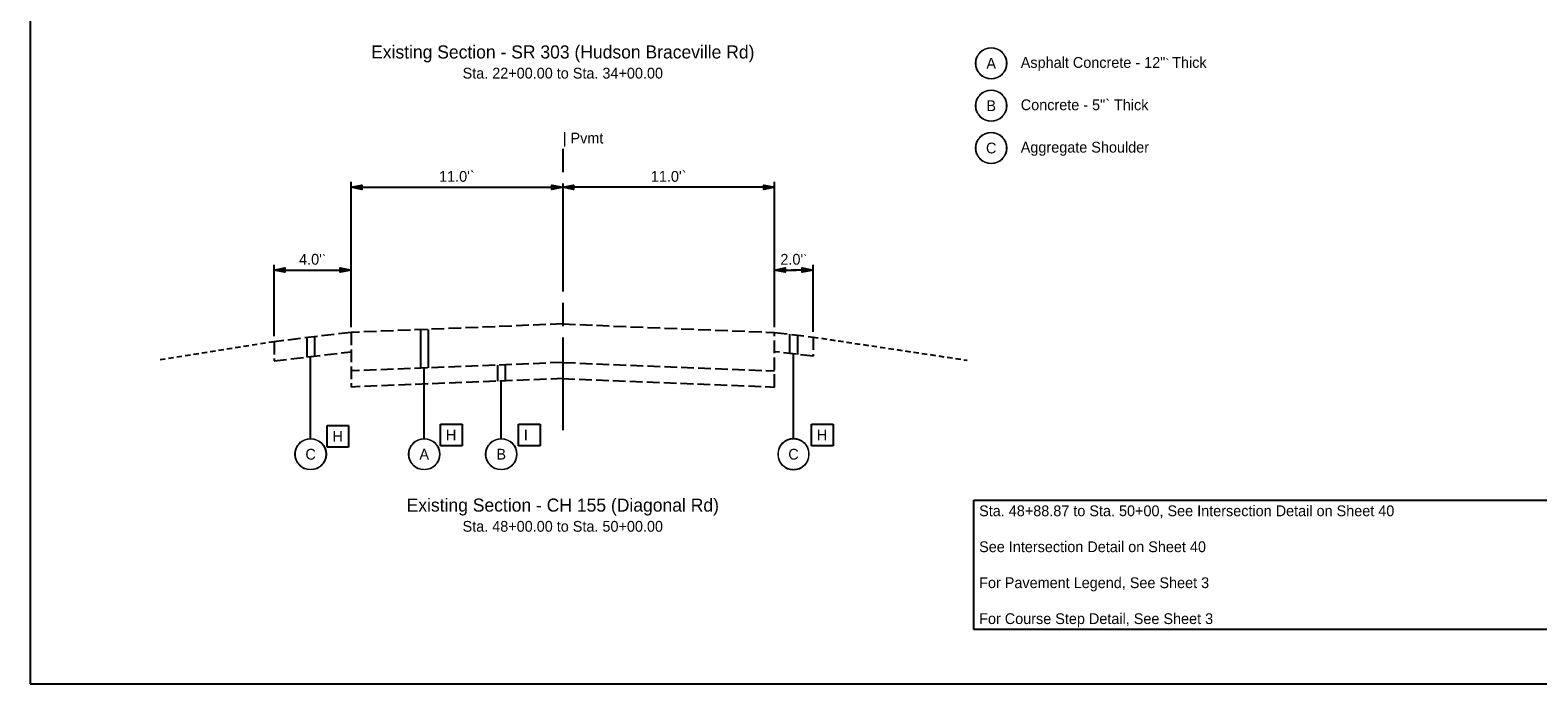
# Model space of a CAD drawing. Header units: feet. Extents: x -16 to 297, y -33 to 148.
# Tile 19 of 30: x 175 to 253, y -33 to 0. Entities that reach past the tile are written whole.
import ezdxf
from ezdxf import colors
from ezdxf.entities.mleader import LeaderData, LeaderLine
from ezdxf.enums import TextEntityAlignment as Align
from ezdxf.math import Vec2, Vec3

# ---------------------------------------------------------------- set-up
doc = ezdxf.new("R2010")
doc.units = ezdxf.units.FT
doc.header["$LTSCALE"] = 4
doc.header["$MEASUREMENT"] = 0
doc.set_wipeout_variables(frame=1)
for name, pattern in [('CL', [2, 0.3, -0.15, 1.4, -0.15]), ('OhDOT_USTN2', [0.11, 0.069, -0.041]), ('OhDOT_USTN3', [0.22, 0.165, -0.055])]:
    doc.linetypes.add(name, pattern=pattern)
for name, color, linetype in [('GE_P_CL', 7, 'CL'), ('TX_P_1', 7, 'Continuous'), ('TX_P_Misc', 7, 'Continuous'), ('XS_X_Ground_Line', 3, 'OhDOT_USTN2'), ('XS_X_Pavt', 133, 'OhDOT_USTN3')]:
    doc.layers.add(name, color=color, linetype=linetype)
doc.styles.add('Slanted-Normal', font='font31.shx', dxfattribs={"height": 0.14})
doc.styles.add('Slanted-Sub Title', font='font31.shx', dxfattribs={"height": 0.17})
doc.dimstyles.new('Dec-1  Slanted', dxfattribs={"dimtxt": 0.14, "dimasz": 0.14, "dimexe": 0.07, "dimexo": 0.07, "dimgap": 0.07, "dimtad": 1, "dimdec": 1, "dimzin": 3, "dimdsep": 46, "dimtxsty": 'Slanted-Normal', "dimblk": 'Dim1', "dimcen": 0, "dimclrd": 95, "dimclre": 95, "dimclrt": 7, "dimadec": 1, "dimazin": 3, "dimtfac": 1, "dimtdec": 1, "dimtix": 1, "dimtofl": 0, "dimtmove": 1, "dimatfit": 3, "dimldrblk": 'Dim1', "dimfxl": 1, "dimtolj": 1, "dimtzin": 0, "dimlwd": -1, "dimlwe": -1, "dimarcsym": 0})

# ---------------------------------------------------------------- blocks, each defined once
blk = doc.blocks.new('_DotSmall')
at = {"color": 0, "linetype": 'ByBlock', "const_width": 0.5}
blk.add_lwpolyline([(-0.0625, 0, 1), (0.0625, 0, 1)], format="xyb", close=True, dxfattribs=at)
blk = doc.blocks.new('Dim1')
h = blk.add_hatch(color=4)
h.dxf.hatch_style = 1
h.paths.add_polyline_path([(0, 0), (-1, -0.2), (-1, 0.2)])
at = {"color": 4}
blk.add_lwpolyline([(0, 0), (-1, -0.2), (-1, 0.2), (0, 0)], dxfattribs=at)
blk = doc.blocks.new('*D1015')
at = {"layer": 'Defpoints', "color": 0, "transparency": 16777216}
for p in [(191.837, -12.005), (191.837, -15.24), (187.837, -15.72)]:
    blk.add_point(p, dxfattribs=at)
at = {"layer": 'TX_P_1', "color": 95, "linetype": 'Continuous', "transparency": 16777216}
for p, q in [((187.837, -15.44), (187.837, -11.725)), ((191.837, -14.96), (191.837, -11.725)), ((188.397, -12.005), (191.277, -12.005))]:
    blk.add_line(p, q, dxfattribs=at)
at = {"layer": 'TX_P_1', "color": 95, "transparency": 16777216, "xscale": 0.56, "yscale": 0.56, "zscale": 0.56, "rotation": 180}
blk.add_blockref('Dim1', (187.837, -12.005), dxfattribs=at)
at = {"layer": 'TX_P_1', "color": 95, "transparency": 16777216, "xscale": 0.56, "yscale": 0.56, "zscale": 0.56}
blk.add_blockref('Dim1', (191.837, -12.005), dxfattribs=at)
at = {"layer": 'TX_P_1', "color": 7, "transparency": 16777216, "insert": (189.837, -11.445), "char_height": 0.56, "attachment_point": 5, "style": 'Slanted-Normal'}
blk.add_mtext("\\A1;4.0'{\\ffont31|b0|i0|c136|p1;\\H0.83333x;\\C256;`}", dxfattribs=at)
blk = doc.blocks.new('*D1016')
at = {"layer": 'Defpoints', "color": 0, "transparency": 16777216}
for p in [(202.837, -7.699), (202.837, -14.8), (191.837, -15.24)]:
    blk.add_point(p, dxfattribs=at)
at = {"layer": 'TX_P_1', "color": 95, "linetype": 'Continuous', "transparency": 16777216}
for p, q in [((191.837, -14.96), (191.837, -7.419)), ((192.397, -7.699), (202.277, -7.699))]:
    blk.add_line(p, q, dxfattribs=at)
at = {"layer": 'TX_P_1', "color": 95, "transparency": 16777216, "xscale": 0.56, "yscale": 0.56, "zscale": 0.56, "rotation": 180}
blk.add_blockref('Dim1', (191.837, -7.699), dxfattribs=at)
at = {"layer": 'TX_P_1', "color": 95, "transparency": 16777216, "xscale": 0.56, "yscale": 0.56, "zscale": 0.56}
blk.add_blockref('Dim1', (202.837, -7.699), dxfattribs=at)
at = {"layer": 'TX_P_1', "color": 7, "transparency": 16777216, "insert": (197.337, -7.139), "char_height": 0.56, "attachment_point": 5, "style": 'Slanted-Normal'}
blk.add_mtext("\\A1;11.0'{\\A0;\\Ffont31|c136;\\C256;`}", dxfattribs=at)
blk = doc.blocks.new('*D1017')
at = {"layer": 'Defpoints', "color": 0, "transparency": 16777216}
for p in [(202.837, -7.699), (202.837, -14.8), (213.837, -15.24)]:
    blk.add_point(p, dxfattribs=at)
at = {"layer": 'TX_P_1', "color": 95, "linetype": 'Continuous', "transparency": 16777216}
for p, q in [((213.277, -7.699), (203.397, -7.699)), ((213.837, -14.96), (213.837, -7.419))]:
    blk.add_line(p, q, dxfattribs=at)
at = {"layer": 'TX_P_1', "color": 95, "transparency": 16777216, "xscale": 0.56, "yscale": 0.56, "zscale": 0.56, "rotation": 180}
blk.add_blockref('Dim1', (202.837, -7.699), dxfattribs=at)
at = {"layer": 'TX_P_1', "color": 95, "transparency": 16777216, "xscale": 0.56, "yscale": 0.56, "zscale": 0.56}
blk.add_blockref('Dim1', (213.837, -7.699), dxfattribs=at)
at = {"layer": 'TX_P_1', "color": 7, "transparency": 16777216, "insert": (208.337, -7.139), "char_height": 0.56, "attachment_point": 5, "style": 'Slanted-Normal'}
blk.add_mtext("\\A1;11.0'{\\A0;\\Ffont31|c136;\\C256;`}", dxfattribs=at)
blk = doc.blocks.new('*D1025')
at = {"layer": 'Defpoints', "color": 0, "transparency": 16777216}
for p in [(213.837, -12.005), (213.837, -15.24), (215.837, -15.48)]:
    blk.add_point(p, dxfattribs=at)
at = {"layer": 'TX_P_1', "color": 95, "linetype": 'Continuous', "transparency": 16777216}
for p, q in [((213.837, -14.96), (213.837, -11.725)), ((215.837, -15.2), (215.837, -11.725))]:
    blk.add_line(p, q, dxfattribs=at)
at = {"layer": 'TX_P_1', "color": 95, "transparency": 16777216}
for p, q in [((214.397, -12.005), (214.957, -12.005)), ((215.277, -12.005), (214.717, -12.005))]:
    blk.add_line(p, q, dxfattribs=at)
at = {"layer": 'TX_P_1', "color": 95, "transparency": 16777216, "xscale": 0.56, "yscale": 0.56, "zscale": 0.56, "rotation": 180}
blk.add_blockref('Dim1', (213.837, -12.005), dxfattribs=at)
at = {"layer": 'TX_P_1', "color": 95, "transparency": 16777216, "xscale": 0.56, "yscale": 0.56, "zscale": 0.56}
blk.add_blockref('Dim1', (215.837, -12.005), dxfattribs=at)
at = {"layer": 'TX_P_1', "color": 7, "transparency": 16777216, "insert": (214.837, -11.445), "char_height": 0.56, "attachment_point": 5, "style": 'Slanted-Normal'}
blk.add_mtext("\\A1;2.0'{\\ffont31|b0|i0|c136|p1;\\H0.83333x;\\C256;`}", dxfattribs=at)
blk = doc.blocks.new('*U955')
at = {"layer": 'TX_P_Misc', "color": 95}
blk.add_line((0, 0), (0, 0.166), dxfattribs=at)
at = {"layer": 'TX_P_Misc'}
blk.add_circle((0, 0), 0.2, dxfattribs=at)
at = {"layer": 'TX_P_Misc', "color": 95}
ml = blk.add_multileader_mtext('Standard', dxfattribs=at)
ml.set_content('', color=95, style='Slanted-Normal')
ml.set_leader_properties()
ml.set_arrow_properties(name='DOTSMALL')
ml.build(insert=Vec2(0, 0))
ml.multileader.update_dxf_attribs({"has_dogleg": 0, "text_left_attachment_type": 2, "text_right_attachment_type": 2, "dogleg_length": 0.18, "arrow_head_size": 0.125})
ctx = ml.context
ctx.base_point, ctx.char_height, ctx.arrow_head_size, ctx.landing_gap_size, ctx.plane_origin = Vec3(0, 0), 0.14, 0.125, 0.0001, Vec3(0.993, 0.496)
ctx.left_attachment, ctx.right_attachment, ctx.text_align_type = 2, 2, 1
notes = []
notes.append((ctx, [(1, (1, 1, 0), (-0.18, 0), (1, 0), 0.18, [(0, [(-0.155, 0.001)], 0, [])])]))
ctx.mtext.insert, ctx.mtext.alignment, ctx.mtext.flow_direction = Vec3(0, 0.07), 2, 5
ml = blk.add_multileader_mtext('Standard', dxfattribs=at)
ml.set_content('', color=95, style='Slanted-Normal')
ml.set_leader_properties()
ml.build(insert=Vec2(0, 0))
ml.multileader.update_dxf_attribs({"has_dogleg": 0, "text_left_attachment_type": 2, "text_right_attachment_type": 2, "dogleg_length": 0.18, "arrow_head_size": 0.125})
ctx = ml.context
ctx.base_point, ctx.char_height, ctx.arrow_head_size, ctx.landing_gap_size, ctx.plane_origin = Vec3(0, 0), 0.14, 0.125, 0.0001, Vec3(0.588, 0.496)
ctx.left_attachment, ctx.right_attachment, ctx.text_align_type = 2, 2, 1
notes.append((ctx, [(0, (1, 1, 0), (0.18, 0), (-1, 0), 0.18, [(0, [(0.17, 0)], 0, [])])]))
ctx.mtext.insert, ctx.mtext.alignment, ctx.mtext.flow_direction = Vec3(0, 0.07), 2, 5
for ctx, leaders in notes:
    for number, flags, end, landing, length, lines in leaders:
        leader = LeaderData()
        leader.index, (leader.has_last_leader_line, leader.has_dogleg_vector, leader.attachment_direction) = number, flags
        leader.last_leader_point, leader.dogleg_vector, leader.dogleg_length = Vec3(end), Vec3(landing), length
        for number, points, colour, breaks in lines:
            line = LeaderLine()
            line.index, line.vertices, line.color, line.breaks = number, Vec3.list(points), colors.encode_raw_color(colour), breaks
            leader.lines.append(line)
        ctx.leaders.append(leader)
blk.add_wipeout([(0.187, 0.035), (0.181, 0.059), (0.172, 0.081), (0.161, 0.102), (0.147, 0.121), (0.13, 0.139), (0.112, 0.154), (0.092, 0.167), (0.07, 0.177), (0.048, 0.184), (0.024, 0.189), (0, 0.19), (-0.024, 0.189), (-0.047, 0.184), (-0.07, 0.177), (-0.092, 0.167), (-0.112, 0.154), (-0.13, 0.139), (-0.147, 0.122), (-0.161, 0.102), (-0.172, 0.081), (-0.181, 0.059), (-0.187, 0.036), (-0.19, 0.012), (-0.19, -0.012), (-0.187, -0.035), (-0.181, -0.059), (-0.172, -0.081), (-0.161, -0.102), (-0.147, -0.121), (-0.13, -0.139), (-0.112, -0.154), (-0.092, -0.167), (-0.07, -0.177), (-0.048, -0.184), (-0.024, -0.189), (0, -0.19), (0.024, -0.189), (0.047, -0.184), (0.07, -0.177), (0.092, -0.167), (0.112, -0.154), (0.13, -0.139), (0.147, -0.122), (0.161, -0.102), (0.172, -0.081), (0.181, -0.059), (0.187, -0.036), (0.19, -0.012), (0.19, 0.012)])
at = {"layer": 'TX_P_Misc', "style": 'Slanted-Normal'}
blk.add_attdef('ITEM', text='', height=0.14, dxfattribs=at).set_placement((0, 0), align=Align.MIDDLE_CENTER)
blk = doc.blocks.new('*U1012')
at = {"layer": 'TX_P_Misc', "color": 95}
blk.add_line((0, 0), (0, 1.119), dxfattribs=at)
at = {"layer": 'TX_P_Misc'}
blk.add_circle((0, 0), 0.2, dxfattribs=at)
at = {"layer": 'TX_P_Misc', "color": 95}
ml = blk.add_multileader_mtext('Standard', dxfattribs=at)
ml.set_content('', color=95, style='Slanted-Normal')
ml.set_leader_properties()
ml.set_arrow_properties(name='DOTSMALL')
ml.build(insert=Vec2(0, 0))
ml.multileader.update_dxf_attribs({"has_dogleg": 0, "text_left_attachment_type": 2, "text_right_attachment_type": 2, "dogleg_length": 0.18, "arrow_head_size": 0.125})
ctx = ml.context
ctx.base_point, ctx.char_height, ctx.arrow_head_size, ctx.landing_gap_size, ctx.plane_origin = Vec3(0, 0), 0.14, 0.125, 0.0001, Vec3(0.993, 0.496)
ctx.left_attachment, ctx.right_attachment, ctx.text_align_type = 2, 2, 1
notes = []
notes.append((ctx, [(1, (1, 1, 0), (-0.18, 0), (1, 0), 0.18, [(0, [(-0.155, 0.001)], 0, [])])]))
ctx.mtext.insert, ctx.mtext.alignment, ctx.mtext.flow_direction = Vec3(0, 0.07), 2, 5
ml = blk.add_multileader_mtext('Standard', dxfattribs=at)
ml.set_content('', color=95, style='Slanted-Normal')
ml.set_leader_properties()
ml.build(insert=Vec2(0, 0))
ml.multileader.update_dxf_attribs({"has_dogleg": 0, "text_left_attachment_type": 2, "text_right_attachment_type": 2, "dogleg_length": 0.18, "arrow_head_size": 0.125})
ctx = ml.context
ctx.base_point, ctx.char_height, ctx.arrow_head_size, ctx.landing_gap_size, ctx.plane_origin = Vec3(0, 0), 0.14, 0.125, 0.0001, Vec3(0.588, 0.496)
ctx.left_attachment, ctx.right_attachment, ctx.text_align_type = 2, 2, 1
notes.append((ctx, [(0, (1, 1, 0), (0.18, 0), (-1, 0), 0.18, [(0, [(0.17, 0)], 0, [])])]))
ctx.mtext.insert, ctx.mtext.alignment, ctx.mtext.flow_direction = Vec3(0, 0.07), 2, 5
for ctx, leaders in notes:
    for number, flags, end, landing, length, lines in leaders:
        leader = LeaderData()
        leader.index, (leader.has_last_leader_line, leader.has_dogleg_vector, leader.attachment_direction) = number, flags
        leader.last_leader_point, leader.dogleg_vector, leader.dogleg_length = Vec3(end), Vec3(landing), length
        for number, points, colour, breaks in lines:
            line = LeaderLine()
            line.index, line.vertices, line.color, line.breaks = number, Vec3.list(points), colors.encode_raw_color(colour), breaks
            leader.lines.append(line)
        ctx.leaders.append(leader)
blk.add_wipeout([(0.187, 0.035), (0.181, 0.059), (0.172, 0.081), (0.161, 0.102), (0.147, 0.121), (0.13, 0.139), (0.112, 0.154), (0.092, 0.167), (0.07, 0.177), (0.048, 0.184), (0.024, 0.189), (0, 0.19), (-0.024, 0.189), (-0.047, 0.184), (-0.07, 0.177), (-0.092, 0.167), (-0.112, 0.154), (-0.13, 0.139), (-0.147, 0.122), (-0.161, 0.102), (-0.172, 0.081), (-0.181, 0.059), (-0.187, 0.036), (-0.19, 0.012), (-0.19, -0.012), (-0.187, -0.035), (-0.181, -0.059), (-0.172, -0.081), (-0.161, -0.102), (-0.147, -0.121), (-0.13, -0.139), (-0.112, -0.154), (-0.092, -0.167), (-0.07, -0.177), (-0.048, -0.184), (-0.024, -0.189), (0, -0.19), (0.024, -0.189), (0.047, -0.184), (0.07, -0.177), (0.092, -0.167), (0.112, -0.154), (0.13, -0.139), (0.147, -0.122), (0.161, -0.102), (0.172, -0.081), (0.181, -0.059), (0.187, -0.036), (0.19, -0.012), (0.19, 0.012)])
at = {"layer": 'TX_P_Misc', "style": 'Slanted-Normal'}
blk.add_attdef('ITEM', text='', height=0.14, dxfattribs=at).set_placement((0, 0), align=Align.MIDDLE_CENTER)
blk = doc.blocks.new('*U1011')
at = {"layer": 'TX_P_Misc', "color": 95}
blk.add_line((0, 0), (0, 0.951), dxfattribs=at)
at = {"layer": 'TX_P_Misc'}
blk.add_circle((0, 0), 0.2, dxfattribs=at)
at = {"layer": 'TX_P_Misc', "color": 95}
ml = blk.add_multileader_mtext('Standard', dxfattribs=at)
ml.set_content('', color=95, style='Slanted-Normal')
ml.set_leader_properties()
ml.set_arrow_properties(name='DOTSMALL')
ml.build(insert=Vec2(0, 0))
ml.multileader.update_dxf_attribs({"has_dogleg": 0, "text_left_attachment_type": 2, "text_right_attachment_type": 2, "dogleg_length": 0.18, "arrow_head_size": 0.125})
ctx = ml.context
ctx.base_point, ctx.char_height, ctx.arrow_head_size, ctx.landing_gap_size, ctx.plane_origin = Vec3(0, 0), 0.14, 0.125, 0.0001, Vec3(0.993, 0.496)
ctx.left_attachment, ctx.right_attachment, ctx.text_align_type = 2, 2, 1
notes = []
notes.append((ctx, [(1, (1, 1, 0), (-0.18, 0), (1, 0), 0.18, [(0, [(-0.155, 0.001)], 0, [])])]))
ctx.mtext.insert, ctx.mtext.alignment, ctx.mtext.flow_direction = Vec3(0, 0.07), 2, 5
ml = blk.add_multileader_mtext('Standard', dxfattribs=at)
ml.set_content('', color=95, style='Slanted-Normal')
ml.set_leader_properties()
ml.build(insert=Vec2(0, 0))
ml.multileader.update_dxf_attribs({"has_dogleg": 0, "text_left_attachment_type": 2, "text_right_attachment_type": 2, "dogleg_length": 0.18, "arrow_head_size": 0.125})
ctx = ml.context
ctx.base_point, ctx.char_height, ctx.arrow_head_size, ctx.landing_gap_size, ctx.plane_origin = Vec3(0, 0), 0.14, 0.125, 0.0001, Vec3(0.588, 0.496)
ctx.left_attachment, ctx.right_attachment, ctx.text_align_type = 2, 2, 1
notes.append((ctx, [(0, (1, 1, 0), (0.18, 0), (-1, 0), 0.18, [(0, [(0.17, 0)], 0, [])])]))
ctx.mtext.insert, ctx.mtext.alignment, ctx.mtext.flow_direction = Vec3(0, 0.07), 2, 5
for ctx, leaders in notes:
    for number, flags, end, landing, length, lines in leaders:
        leader = LeaderData()
        leader.index, (leader.has_last_leader_line, leader.has_dogleg_vector, leader.attachment_direction) = number, flags
        leader.last_leader_point, leader.dogleg_vector, leader.dogleg_length = Vec3(end), Vec3(landing), length
        for number, points, colour, breaks in lines:
            line = LeaderLine()
            line.index, line.vertices, line.color, line.breaks = number, Vec3.list(points), colors.encode_raw_color(colour), breaks
            leader.lines.append(line)
        ctx.leaders.append(leader)
blk.add_wipeout([(0.187, 0.035), (0.181, 0.059), (0.172, 0.081), (0.161, 0.102), (0.147, 0.121), (0.13, 0.139), (0.112, 0.154), (0.092, 0.167), (0.07, 0.177), (0.048, 0.184), (0.024, 0.189), (0, 0.19), (-0.024, 0.189), (-0.047, 0.184), (-0.07, 0.177), (-0.092, 0.167), (-0.112, 0.154), (-0.13, 0.139), (-0.147, 0.122), (-0.161, 0.102), (-0.172, 0.081), (-0.181, 0.059), (-0.187, 0.036), (-0.19, 0.012), (-0.19, -0.012), (-0.187, -0.035), (-0.181, -0.059), (-0.172, -0.081), (-0.161, -0.102), (-0.147, -0.121), (-0.13, -0.139), (-0.112, -0.154), (-0.092, -0.167), (-0.07, -0.177), (-0.048, -0.184), (-0.024, -0.189), (0, -0.19), (0.024, -0.189), (0.047, -0.184), (0.07, -0.177), (0.092, -0.167), (0.112, -0.154), (0.13, -0.139), (0.147, -0.122), (0.161, -0.102), (0.172, -0.081), (0.181, -0.059), (0.187, -0.036), (0.19, -0.012), (0.19, 0.012)])
at = {"layer": 'TX_P_Misc', "style": 'Slanted-Normal'}
blk.add_attdef('ITEM', text='', height=0.14, dxfattribs=at).set_placement((0, 0), align=Align.MIDDLE_CENTER)
blk = doc.blocks.new('*U1018')
at = {"layer": 'TX_P_Misc', "color": 95}
blk.add_line((0, 0), (0, 1.268), dxfattribs=at)
at = {"layer": 'TX_P_Misc'}
blk.add_circle((0, 0), 0.2, dxfattribs=at)
at = {"layer": 'TX_P_Misc', "color": 95}
ml = blk.add_multileader_mtext('Standard', dxfattribs=at)
ml.set_content('', color=95, style='Slanted-Normal')
ml.set_leader_properties()
ml.set_arrow_properties(name='DOTSMALL')
ml.build(insert=Vec2(0, 0))
ml.multileader.update_dxf_attribs({"has_dogleg": 0, "text_left_attachment_type": 2, "text_right_attachment_type": 2, "dogleg_length": 0.18, "arrow_head_size": 0.125})
ctx = ml.context
ctx.base_point, ctx.char_height, ctx.arrow_head_size, ctx.landing_gap_size, ctx.plane_origin = Vec3(0, 0), 0.14, 0.125, 0.0001, Vec3(0.993, 0.496)
ctx.left_attachment, ctx.right_attachment, ctx.text_align_type = 2, 2, 1
notes = []
notes.append((ctx, [(1, (1, 1, 0), (-0.18, 0), (1, 0), 0.18, [(0, [(-0.155, 0.001)], 0, [])])]))
ctx.mtext.insert, ctx.mtext.alignment, ctx.mtext.flow_direction = Vec3(0, 0.07), 2, 5
ml = blk.add_multileader_mtext('Standard', dxfattribs=at)
ml.set_content('', color=95, style='Slanted-Normal')
ml.set_leader_properties()
ml.build(insert=Vec2(0, 0))
ml.multileader.update_dxf_attribs({"has_dogleg": 0, "text_left_attachment_type": 2, "text_right_attachment_type": 2, "dogleg_length": 0.18, "arrow_head_size": 0.125})
ctx = ml.context
ctx.base_point, ctx.char_height, ctx.arrow_head_size, ctx.landing_gap_size, ctx.plane_origin = Vec3(0, 0), 0.14, 0.125, 0.0001, Vec3(0.588, 0.496)
ctx.left_attachment, ctx.right_attachment, ctx.text_align_type = 2, 2, 1
notes.append((ctx, [(0, (1, 1, 0), (0.18, 0), (-1, 0), 0.18, [(0, [(0.17, 0)], 0, [])])]))
ctx.mtext.insert, ctx.mtext.alignment, ctx.mtext.flow_direction = Vec3(0, 0.07), 2, 5
for ctx, leaders in notes:
    for number, flags, end, landing, length, lines in leaders:
        leader = LeaderData()
        leader.index, (leader.has_last_leader_line, leader.has_dogleg_vector, leader.attachment_direction) = number, flags
        leader.last_leader_point, leader.dogleg_vector, leader.dogleg_length = Vec3(end), Vec3(landing), length
        for number, points, colour, breaks in lines:
            line = LeaderLine()
            line.index, line.vertices, line.color, line.breaks = number, Vec3.list(points), colors.encode_raw_color(colour), breaks
            leader.lines.append(line)
        ctx.leaders.append(leader)
blk.add_wipeout([(0.187, 0.035), (0.181, 0.059), (0.172, 0.081), (0.161, 0.102), (0.147, 0.121), (0.13, 0.139), (0.112, 0.154), (0.092, 0.167), (0.07, 0.177), (0.048, 0.184), (0.024, 0.189), (0, 0.19), (-0.024, 0.189), (-0.047, 0.184), (-0.07, 0.177), (-0.092, 0.167), (-0.112, 0.154), (-0.13, 0.139), (-0.147, 0.122), (-0.161, 0.102), (-0.172, 0.081), (-0.181, 0.059), (-0.187, 0.036), (-0.19, 0.012), (-0.19, -0.012), (-0.187, -0.035), (-0.181, -0.059), (-0.172, -0.081), (-0.161, -0.102), (-0.147, -0.121), (-0.13, -0.139), (-0.112, -0.154), (-0.092, -0.167), (-0.07, -0.177), (-0.048, -0.184), (-0.024, -0.189), (0, -0.19), (0.024, -0.189), (0.047, -0.184), (0.07, -0.177), (0.092, -0.167), (0.112, -0.154), (0.13, -0.139), (0.147, -0.122), (0.161, -0.102), (0.172, -0.081), (0.181, -0.059), (0.187, -0.036), (0.19, -0.012), (0.19, 0.012)])
at = {"layer": 'TX_P_Misc', "style": 'Slanted-Normal'}
blk.add_attdef('ITEM', text='', height=0.14, dxfattribs=at).set_placement((0, 0), align=Align.MIDDLE_CENTER)
blk = doc.blocks.new('*U1013')
at = {"layer": 'TX_P_Misc', "color": 95}
blk.add_line((0, 0), (0, 1.302), dxfattribs=at)
at = {"layer": 'TX_P_Misc'}
blk.add_circle((0, 0), 0.2, dxfattribs=at)
at = {"layer": 'TX_P_Misc', "color": 95}
ml = blk.add_multileader_mtext('Standard', dxfattribs=at)
ml.set_content('', color=95, style='Slanted-Normal')
ml.set_leader_properties()
ml.set_arrow_properties(name='DOTSMALL')
ml.build(insert=Vec2(0, 0))
ml.multileader.update_dxf_attribs({"has_dogleg": 0, "text_left_attachment_type": 2, "text_right_attachment_type": 2, "dogleg_length": 0.18, "arrow_head_size": 0.125})
ctx = ml.context
ctx.base_point, ctx.char_height, ctx.arrow_head_size, ctx.landing_gap_size, ctx.plane_origin = Vec3(0, 0), 0.14, 0.125, 0.0001, Vec3(0.993, 0.496)
ctx.left_attachment, ctx.right_attachment, ctx.text_align_type = 2, 2, 1
notes = []
notes.append((ctx, [(1, (1, 1, 0), (-0.18, 0), (1, 0), 0.18, [(0, [(-0.155, 0.001)], 0, [])])]))
ctx.mtext.insert, ctx.mtext.alignment, ctx.mtext.flow_direction = Vec3(0, 0.07), 2, 5
ml = blk.add_multileader_mtext('Standard', dxfattribs=at)
ml.set_content('', color=95, style='Slanted-Normal')
ml.set_leader_properties()
ml.build(insert=Vec2(0, 0))
ml.multileader.update_dxf_attribs({"has_dogleg": 0, "text_left_attachment_type": 2, "text_right_attachment_type": 2, "dogleg_length": 0.18, "arrow_head_size": 0.125})
ctx = ml.context
ctx.base_point, ctx.char_height, ctx.arrow_head_size, ctx.landing_gap_size, ctx.plane_origin = Vec3(0, 0), 0.14, 0.125, 0.0001, Vec3(0.588, 0.496)
ctx.left_attachment, ctx.right_attachment, ctx.text_align_type = 2, 2, 1
notes.append((ctx, [(0, (1, 1, 0), (0.18, 0), (-1, 0), 0.18, [(0, [(0.17, 0)], 0, [])])]))
ctx.mtext.insert, ctx.mtext.alignment, ctx.mtext.flow_direction = Vec3(0, 0.07), 2, 5
for ctx, leaders in notes:
    for number, flags, end, landing, length, lines in leaders:
        leader = LeaderData()
        leader.index, (leader.has_last_leader_line, leader.has_dogleg_vector, leader.attachment_direction) = number, flags
        leader.last_leader_point, leader.dogleg_vector, leader.dogleg_length = Vec3(end), Vec3(landing), length
        for number, points, colour, breaks in lines:
            line = LeaderLine()
            line.index, line.vertices, line.color, line.breaks = number, Vec3.list(points), colors.encode_raw_color(colour), breaks
            leader.lines.append(line)
        ctx.leaders.append(leader)
blk.add_wipeout([(0.187, 0.035), (0.181, 0.059), (0.172, 0.081), (0.161, 0.102), (0.147, 0.121), (0.13, 0.139), (0.112, 0.154), (0.092, 0.167), (0.07, 0.177), (0.048, 0.184), (0.024, 0.189), (0, 0.19), (-0.024, 0.189), (-0.047, 0.184), (-0.07, 0.177), (-0.092, 0.167), (-0.112, 0.154), (-0.13, 0.139), (-0.147, 0.122), (-0.161, 0.102), (-0.172, 0.081), (-0.181, 0.059), (-0.187, 0.036), (-0.19, 0.012), (-0.19, -0.012), (-0.187, -0.035), (-0.181, -0.059), (-0.172, -0.081), (-0.161, -0.102), (-0.147, -0.121), (-0.13, -0.139), (-0.112, -0.154), (-0.092, -0.167), (-0.07, -0.177), (-0.048, -0.184), (-0.024, -0.189), (0, -0.19), (0.024, -0.189), (0.047, -0.184), (0.07, -0.177), (0.092, -0.167), (0.112, -0.154), (0.13, -0.139), (0.147, -0.122), (0.161, -0.102), (0.172, -0.081), (0.181, -0.059), (0.187, -0.036), (0.19, -0.012), (0.19, 0.012)])
at = {"layer": 'TX_P_Misc', "style": 'Slanted-Normal'}
blk.add_attdef('ITEM', text='', height=0.14, dxfattribs=at).set_placement((0, 0), align=Align.MIDDLE_CENTER)

msp = doc.modelspace()

# ---------------------------------------------------------------- linework, layer by layer
at = {"layer": 'GE_P_CL'}
msp.add_line((202.837, -5.71), (202.837, -20.322), dxfattribs=at)
at = {"layer": 'TX_P_1'}
msp.add_lwpolyline([(175.171, -33.489), (297.171, -33.489), (297.171, 50.511), (175.171, 50.511)], close=True, dxfattribs=at)
at = {"layer": 'XS_X_Ground_Line'}
for p, q in [((215.837, -15.48), (223.837, -16.68)), ((187.837, -15.72), (181.837, -16.68))]:
    msp.add_line(p, q, dxfattribs=at)
at = {"layer": 'XS_X_Pavt'}
for p, q in [((202.837, -14.8), (191.837, -15.24)), ((202.837, -14.8), (213.837, -15.24)), ((202.837, -14.8), (213.837, -15.24)), ((191.837, -15.24), (187.837, -15.72)), ((191.837, -15.24), (191.837, -18.074)), ((213.837, -18.074), (213.837, -15.24)), ((213.837, -15.24), (215.837, -15.48)), ((215.837, -15.48), (215.837, -16.48)), ((187.837, -15.72), (187.837, -16.72)), ((187.837, -16.72), (191.837, -16.24)), ((215.837, -16.48), (213.837, -16.24)), ((202.837, -16.8), (213.837, -17.24)), ((202.804, -17.632), (213.837, -18.074))]:
    msp.add_line(p, q, dxfattribs=at)

# ---------------------------------------------------------------- texts
at = {"layer": 'TX_P_1'}
for s, insert, char_height, attachment_point, style in [('Existing Section - SR 303 (Hudson Braceville Rd)', (202.837, -0.332), 0.68, 2, 'Slanted-Sub Title'), ('Sta. 22+00.00 to Sta. 34+00.00', (202.837, -1.494), 0.56, 2, 'Slanted-Normal'), ('Asphalt Concrete - 12"{\\ffont31|b0|i0|c136|p1;\\H0.83333x;`\\fMS Shell Dlg 2|b0|i0|c0|p0;\\H0.85x; }Thick', (226.626, -0.939), 0.56, 1, 'Slanted-Normal'), ('Concrete - 5"{\\Ffont31|c136;`} Thick', (226.626, -3.139), 0.56, 1, 'Slanted-Normal'), ('| Pvmt', (202.837, -4.866), 0.56, 1, 'Slanted-Normal'), ('Aggregate Shoulder', (226.626, -5.339), 0.56, 1, 'Slanted-Normal'), ('Existing Section - CH 155 (Diagonal Rd)', (202.837, -23.866), 0.68, 2, 'Slanted-Sub Title'), ('Sta. 48+00.00 to Sta. 50+00.00', (202.837, -25.029), 0.56, 2, 'Slanted-Normal')]:
    msp.add_mtext(s, dxfattribs=dict(at, insert=insert, char_height=char_height, attachment_point=attachment_point, style=style))
at = {"layer": 'TX_P_1', "char_height": 0.56, "attachment_point": 1, "style": 'Slanted-Normal', "bg_fill": 16, "box_fill_scale": 1.5, "bg_fill_color": 256, "bg_fill_transparency": 0}
for s, insert in [('H', (190.871, -20.352)), ('H', (196.768, -20.283)), ('I', (200.814, -20.283)), ('H', (216.038, -20.283))]:
    msp.add_mtext(s, dxfattribs=dict(at, insert=insert))
at = {"layer": 'TX_P_1', "insert": (224.464, -24.223), "char_height": 0.56, "width": 31.33388, "attachment_point": 1, "style": 'Slanted-Normal', "bg_fill": 16, "box_fill_scale": 1.5, "bg_fill_color": 256, "bg_fill_transparency": 0}
msp.add_mtext('Sta. 48+88.87 to Sta. 50+00, See Intersection Detail on Sheet 40\\P\\PSee Intersection Detail on Sheet 40\\P\\PFor Pavement Legend, See Sheet 3\\P\\PFor Course Step Detail, See Sheet 3', dxfattribs=at)

# ---------------------------------------------------------------- dimensions: what is measured, and where the dimension line sits
at = {"layer": 'TX_P_1'}
for base, p1, p2, text, override, picture, middle in [((202.837, -7.699), (191.837, -15.24), (202.837, -14.8), '<>{\\A0;\\Ffont31|c136;\\C256;`}', {"dimpost": "'", "dimse2": 1, "dimsd2": 0}, '*D1016', (197.337, -7.139)), ((191.837, -12.005), (187.837, -15.72), (191.837, -15.24), '<>{\\ffont31|b0|i0|c136|p1;\\H0.83333x;\\C256;`}', {"dimpost": "'"}, '*D1015', (189.837, -11.445))]:
    dim = msp.add_linear_dim(base=base, p1=p1, p2=p2, text=text, dimstyle='Dec-1  Slanted', override=override, dxfattribs=at)
    dim.commit()
    dim.dimension.update_dxf_attribs({"geometry": picture, "text_midpoint": middle})
for base, p1, p2, text, override, picture, middle in [((202.837, -7.699), (213.837, -15.24), (202.837, -14.8), '<>{\\A0;\\Ffont31|c136;\\C256;`}', {"dimpost": "'", "dimse2": 1}, '*D1017', (208.337, -7.139)), ((213.837, -12.005), (215.837, -15.48), (213.837, -15.24), '<>{\\ffont31|b0|i0|c136|p1;\\H0.83333x;\\C256;`}', {"dimpost": "'"}, '*D1025', (214.837, -11.445))]:
    dim = msp.add_linear_dim(base=base, p1=p1, p2=p2, angle=180, text=text, dimstyle='Dec-1  Slanted', override=override, dxfattribs=at)
    dim.commit()
    dim.dimension.update_dxf_attribs({"geometry": picture, "text_midpoint": middle})

# ---------------------------------------------------------------- next in the draw order: block references
at = {"layer": 'TX_P_1', "xscale": 4, "yscale": 4, "zscale": 4}
for name, p, values in [('*U955', (225.09, -1.263), {'ITEM': 'A'}), ('*U955', (225.09, -3.463), {'ITEM': 'B'}), ('*U955', (225.09, -5.663), {'ITEM': 'C'}), ('*U1018', (189.738, -21.564), {'ITEM': 'C'}), ('*U1012', (195.64, -21.564), {'ITEM': 'A'}), ('*U1011', (199.64, -21.564), {'ITEM': 'B'})]:
    msp.add_blockref(name, p, dxfattribs=at).add_auto_attribs(values)
at = {"layer": 'TX_P_1'}
ref = msp.add_blockref('*U1013', (214.822, -21.564), dxfattribs=dict(at, xscale=-4, yscale=4, zscale=4))
ref.add_attrib('ITEM', 'C', dxfattribs={"layer": 'TX_P_Misc', "height": 0.56, "style": 'Slanted-Normal'}).set_placement((214.822, -21.564), align=Align.MIDDLE_CENTER)

# ---------------------------------------------------------------- next in the draw order: linework, layer by layer
for p, q in [((189.538, -15.516), (189.538, -16.516)), ((189.938, -15.468), (189.938, -16.468)), ((195.44, -15.096), (195.44, -17.096)), ((195.84, -15.08), (195.84, -17.08)), ((214.622, -15.334), (214.622, -16.334)), ((215.022, -15.382), (215.022, -16.382)), ((199.44, -16.936), (199.44, -17.77)), ((199.84, -16.92), (199.84, -17.754))]:
    msp.add_line(p, q, dxfattribs=at)
at = {"layer": 'XS_X_Pavt'}
for p, q in [((202.837, -16.8), (191.837, -17.24)), ((202.871, -17.632), (191.837, -18.074))]:
    msp.add_line(p, q, dxfattribs=at)

doc.saveas('drawing.dxf')
